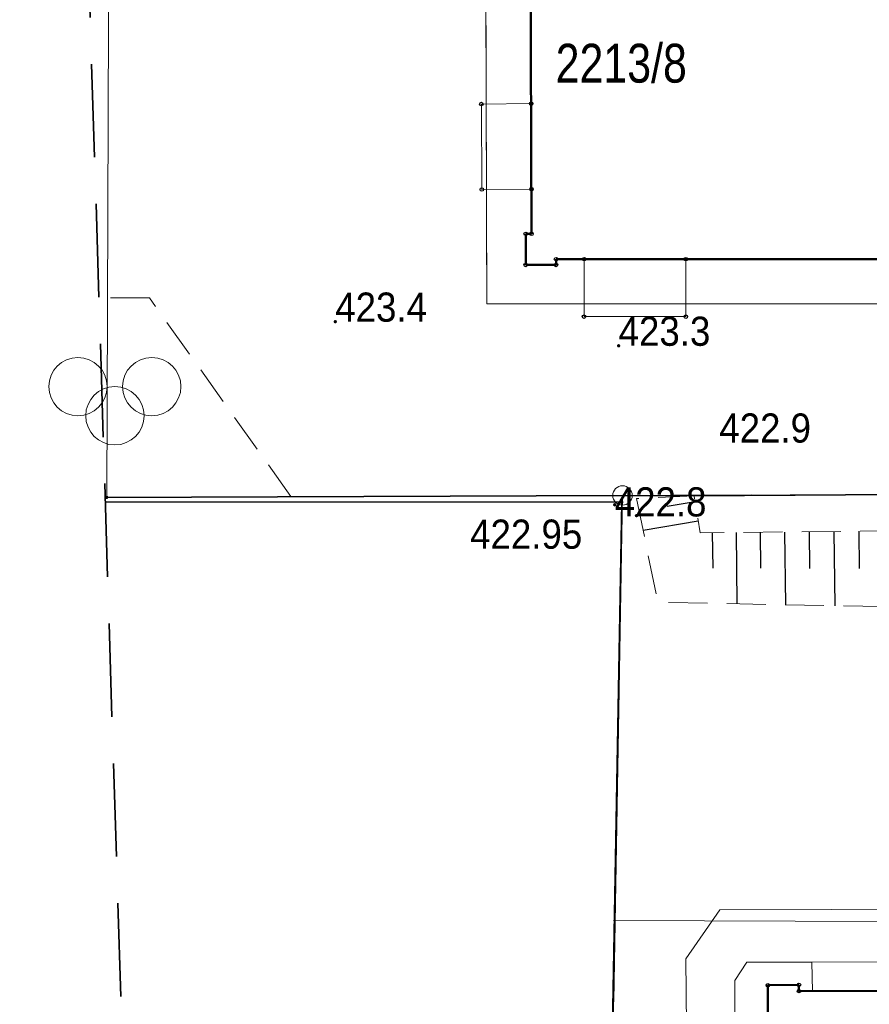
# Model space of a CAD drawing. Header units: metres. Extents: x 7417884 to 7418420, y 5565806 to 5566270.
# Tile 25 of 43: x 7418305 to 7418327, y 5565905 to 5565930. Entities that reach past the tile are written whole.
import ezdxf
from ezdxf.enums import TextEntityAlignment as Align

# ---------------------------------------------------------------- set-up
doc = ezdxf.new("R2010")
doc.units = ezdxf.units.M
for name, pattern in [('1.0_0.5', [1.5, 1, -0.5]), ('2', [0.9, 0.6, -0.3]), ('219-500', [0]), ('egkk-500', [0])]:
    doc.linetypes.add(name, pattern=pattern)
for name, color, linetype in [('000 Inne (niezydentyfikowane)', 7, 'Continuous'), ('202-punkt graniczny', 7, 'Continuous'), ('203-punkt graniczny', 7, 'Continuous'), ('211-numer działki ewidencyjnej', 7, 'Continuous'), ('217-kontur klasyfikacyjny', 7, 'Continuous'), ('218-kontur użytku gruntowego', 7, 'Continuous'), ('219-działka ewidencyjna', 7, 'Continuous'), ('312-budynek ewidencyjny', 7, 'Continuous'), ('inny rodzaj bloku', 7, 'Continuous'), ('ogrodzenie trwałe', 7, 'Continuous'), ('pikieta naturalna', 7, 'Continuous'), ('pikieta naturalna-Atr2', 7, 'Continuous'), ('pikieta sztuczna', 7, 'Continuous'), ('pikieta sztuczna-Atr2', 7, 'Continuous'), ('plac gier i zabaw', 7, 'Continuous'), ('przewód kanalizacyjny', 7, 'Continuous'), ('przewód telekomunikacyjny podziemny', 7, 'Continuous'), ('przewód wodociągowy', 7, 'Continuous'), ('Punkt budynku', 7, 'Continuous'), ('skarpa nieumocniona', 7, 'Continuous'), ('Zakres', 7, 'Continuous')]:
    doc.layers.add(name, color=color, linetype=linetype)
doc.styles.get("Standard").update_dxf_attribs({"font": 'arial.ttf'})
doc.linetypes.add('902-500', pattern='A,3.75,0,[1,ksztalty.shx,S=0.5,R=0,X=0,Y=0],3.75', length=7.5)

# ---------------------------------------------------------------- blocks, each defined once
blk = doc.blocks.new('PUNKTBUD')
at = {"color": 0}
blk.add_circle((0, 0), 0.045, dxfattribs=at)
blk = doc.blocks.new('202')
at = {"color": 0, "linetype": 'Continuous', "lineweight": 0}
blk.add_circle((0, 0), 0.25, dxfattribs=at)
blk = doc.blocks.new('203')
at = {"linetype": 'Continuous', "lineweight": 0}
h = blk.add_hatch(color=0, dxfattribs=at)
edge = h.paths.add_edge_path()
edge.add_arc((0, 0), 0.045, 0, 360)
blk = doc.blocks.new('BS04')
at = {"color": 0, "linetype": 'Continuous', "lineweight": 13}
for centre in [(-0.95, 0.75), (0.95, 0.75), (0, 0)]:
    blk.add_circle(centre, 0.75, dxfattribs=at)
blk = doc.blocks.new('PW01')
at = {"linetype": 'Continuous', "lineweight": 13}
h = blk.add_hatch(color=0, dxfattribs=at)
edge = h.paths.add_edge_path()
edge.add_arc((0, 0), 0.045, 0, 360)

msp = doc.modelspace()

# ---------------------------------------------------------------- linework, layer by layer
at = {"layer": '000 Inne (niezydentyfikowane)', "color": 7, "linetype": 'Continuous', "lineweight": 25, "flags": 128}
for points in [[(7418322.3, 5565917.83), (7418321.58, 5565917.71)], [(7418322.38, 5565917.33), (7418320.96, 5565917.09)], [(7418322.74, 5565917.03), (7418322.75, 5565916.12)], [(7418323.35, 5565917.04), (7418323.37, 5565915.2)], [(7418323.97, 5565917.04), (7418323.98, 5565916.12)], [(7418324.6, 5565917.05), (7418324.62, 5565915.18)], [(7418325.23, 5565917.06), (7418325.24, 5565916.11)], [(7418325.87, 5565917.06), (7418325.89, 5565915.15)], [(7418326.51, 5565917.07), (7418326.52, 5565916.11)]]:
    msp.add_lwpolyline(points, dxfattribs=at)
at = {"layer": '217-kontur klasyfikacyjny', "color": 92, "linetype": 'egkk-500', "lineweight": 18, "flags": 128}
for points in [[(7418316.94, 5565922.92), (7418316.9, 5565936.08)], [(7418332.67, 5565922.92), (7418316.94, 5565922.92)], [(7418319.52, 5565865.99), (7418320.43, 5565917.99)], [(7418320.43, 5565917.99), (7418335.74, 5565918.05)]]:
    msp.add_lwpolyline(points, dxfattribs=at)
at = {"layer": '218-kontur użytku gruntowego', "color": 3, "linetype": '1.0_0.5', "lineweight": 18, "ltscale": 2, "flags": 128}
for points in [[(7418316.9, 5565936.08), (7418316.94, 5565922.92)], [(7418316.94, 5565922.92), (7418316.9, 5565936.08)], [(7418316.94, 5565922.92), (7418332.67, 5565922.92)], [(7418332.67, 5565922.92), (7418316.94, 5565922.92)], [(7418320.43, 5565917.99), (7418319.52, 5565865.99)], [(7418319.52, 5565865.99), (7418320.43, 5565917.99)], [(7418335.74, 5565918.05), (7418320.43, 5565917.99)], [(7418320.43, 5565917.99), (7418335.74, 5565918.05)]]:
    msp.add_lwpolyline(points, dxfattribs=at)
at = {"layer": '219-działka ewidencyjna', "color": 7, "linetype": '219-500', "lineweight": 18, "flags": 128}
for points in [[(7418307.16, 5565917.94), (7418307.25, 5565942.45)], [(7418320.43, 5565917.99), (7418307.16, 5565917.94)], [(7418320.43, 5565917.99), (7418319.52, 5565865.99)], [(7418320.43, 5565917.99), (7418335.74, 5565918.05)]]:
    msp.add_lwpolyline(points, dxfattribs=at)
at = {"layer": '219-działka ewidencyjna', "color": 7, "linetype": '219-500', "lineweight": 18}
msp.add_lwpolyline([(7418307.12, 5565917.94), (7418307.16, 5565917.94)], dxfattribs=at)
at = {"layer": '312-budynek ewidencyjny', "color": 7, "linetype": 'Continuous', "lineweight": 50, "flags": 128}
for points in [[(7418318.09, 5565924.72), (7418318.06, 5565931.86)], [(7418317.94, 5565923.92), (7418317.94, 5565924.72)], [(7418317.94, 5565924.72), (7418318.09, 5565924.72)], [(7418333.82, 5565924.07), (7418318.72, 5565924.07)], [(7418318.72, 5565924.07), (7418318.72, 5565923.92)], [(7418318.72, 5565923.92), (7418317.94, 5565923.92)], [(7418324.17, 5565905.39), (7418324.97, 5565905.4)], [(7418324.17, 5565904.59), (7418324.17, 5565905.39)], [(7418324.97, 5565905.4), (7418324.97, 5565905.24)], [(7418324.97, 5565905.24), (7418337.5, 5565905.29)]]:
    msp.add_lwpolyline(points, dxfattribs=at)
at = {"layer": 'inny rodzaj bloku', "color": 7, "linetype": 'Continuous', "lineweight": 18, "flags": 128}
for points in [[(7418318.08, 5565928.07), (7418316.8, 5565928.06), (7418316.81, 5565925.86), (7418318.09, 5565925.87)], [(7418319.44, 5565924.07), (7418319.44, 5565922.59), (7418322.06, 5565922.59), (7418322.06, 5565924.07)]]:
    msp.add_lwpolyline(points, close=True, dxfattribs=at)
at = {"layer": 'ogrodzenie trwałe', "color": 7, "linetype": '902-500', "lineweight": 35}
for points in [[(7418307.12, 5565917.939), (7418320.43, 5565917.99), (7418322.27, 5565917.98), (7418335.25, 5565918.07), (7418343.85, 5565918.13), (7418353.65, 5565918.2)], [(7418307.124, 5565917.826), (7418320.41, 5565917.82)]]:
    msp.add_lwpolyline(points, dxfattribs=at)
at = {"layer": 'ogrodzenie trwałe', "color": 7, "linetype": '902-500', "lineweight": 35, "flags": 128}
msp.add_lwpolyline([(7418314.5, 5565869.38), (7418319.56, 5565869.13), (7418319.94, 5565888.9), (7418320.18, 5565904.81), (7418320.41, 5565917.82)], dxfattribs=at)
at = {"layer": 'plac gier i zabaw', "color": 7, "linetype": '1.0_0.5', "lineweight": 18}
msp.add_lwpolyline([(7418307.12, 5565917.945), (7418311.9, 5565917.96), (7418308.26, 5565923.07), (7418306.96, 5565923.07)], dxfattribs=at)
at = {"layer": 'przewód kanalizacyjny', "color": 34, "linetype": 'Continuous', "lineweight": 18, "flags": 128}
for points in [[(7418325.3, 5565905.98), (7418323.63, 5565905.98), (7418323.32, 5565905.51), (7418323.27, 5565894.95), (7418323.76, 5565894.45), (7418326.05, 5565894.45), (7418325.24, 5565896.76)], [(7418337.13, 5565905.99), (7418325.3, 5565905.98), (7418325.32, 5565905.24)]]:
    msp.add_lwpolyline(points, dxfattribs=at)
at = {"layer": 'przewód telekomunikacyjny podziemny', "color": 30, "linetype": 'Continuous', "lineweight": 18, "flags": 128}
msp.add_lwpolyline([(7418320.2, 5565907.06), (7418336.56, 5565907), (7418337.81, 5565907.69), (7418346.01, 5565907.74), (7418348.86, 5565906.63), (7418364.6, 5565906.77), (7418365.76, 5565907.37), (7418366.19, 5565907.33)], dxfattribs=at)
at = {"layer": 'przewód wodociągowy', "color": 5, "linetype": 'Continuous', "lineweight": 18, "flags": 128}
msp.add_lwpolyline([(7418322.37, 5565867.71), (7418322.39, 5565867.9), (7418322.38, 5565874.11), (7418322.06, 5565906.07), (7418322.93, 5565907.33), (7418340.21, 5565907.38), (7418340.21, 5565906.79)], dxfattribs=at)
at = {"layer": 'skarpa nieumocniona', "color": 7, "linetype": '1.0_0.5', "lineweight": 18, "flags": 128}
msp.add_lwpolyline([(7418320.79, 5565917.91), (7418321.34, 5565915.24), (7418333.58, 5565915.01), (7418345.37, 5565915.22), (7418355.8, 5565915.62), (7418364.17, 5565915.69), (7418364.13, 5565918.23), (7418362.53, 5565918.23), (7418362.36, 5565917.27), (7418353.92, 5565917.16), (7418344.02, 5565917.16), (7418334.94, 5565917.15), (7418322.43, 5565917.03), (7418322.27, 5565917.98)], close=True, dxfattribs=at)
msp.add_lwpolyline([(7418320.79, 5565917.91), (7418321.34, 5565915.24), (7418333.58, 5565915.01), (7418345.37, 5565915.22), (7418355.8, 5565915.62), (7418364.17, 5565915.69), (7418364.13, 5565918.23), (7418362.53, 5565918.23), (7418362.36, 5565917.27), (7418353.92, 5565917.16), (7418344.02, 5565917.16), (7418334.94, 5565917.15), (7418322.43, 5565917.03), (7418322.27, 5565917.98)], close=True, dxfattribs=at)
at = {"layer": 'Zakres', "color": 5, "linetype": '2', "lineweight": 35, "ltscale": 4, "flags": 128}
msp.add_lwpolyline([(7417885.72, 5566102.9), (7418148.19, 5566033.76), (7418303.95, 5566019.62), (7418308.97, 5565858.6), (7418310.47, 5565827.917), (7418402.779, 5565828.688), (7418418.97, 5565829.266), (7418398.66, 5566106.08), (7418342.22, 5566106.08), (7418321.76, 5566106.08), (7418301.3, 5566104.66), (7418135.84, 5566120.54), (7418007.43, 5566263.06), (7417967.57, 5566263.77), (7417884.31, 5566264.47)], close=True, dxfattribs=at)

# ---------------------------------------------------------------- block references
at = {"layer": '202-punkt graniczny', "color": 7, "linetype": 'Continuous', "lineweight": 18}
msp.add_blockref('202', (7418320.43, 5565917.99), dxfattribs=at)
at = {"layer": '203-punkt graniczny', "color": 7, "linetype": 'Continuous', "lineweight": 18}
msp.add_blockref('203', (7418307.16, 5565917.94), dxfattribs=at)
at = {"layer": 'pikieta naturalna', "color": 7, "linetype": 'Continuous', "lineweight": 13}
for p in [(7418313.04, 5565922.46), (7418320.33, 5565921.84), (7418320.23, 5565917.75), (7418320.79, 5565917.47)]:
    msp.add_blockref('PW01', p, dxfattribs=at)
at = {"layer": 'pikieta sztuczna', "color": 7, "linetype": 'Continuous', "lineweight": 13}
msp.add_blockref('PW01', (7418320.41, 5565917.82), dxfattribs=at)
at = {"layer": 'plac gier i zabaw', "color": 7, "linetype": 'Continuous', "lineweight": 18}
msp.add_blockref('BS04', (7418307.37, 5565920.04), dxfattribs=at)
at = {"layer": 'Punkt budynku', "color": 5, "linetype": 'Continuous', "lineweight": 18}
for p in [(7418316.8, 5565928.06), (7418318.08, 5565928.07), (7418316.81, 5565925.86), (7418318.09, 5565925.87), (7418317.94, 5565924.72), (7418318.09, 5565924.72), (7418318.72, 5565924.07), (7418319.44, 5565924.07), (7418322.06, 5565924.07), (7418317.94, 5565923.92), (7418318.72, 5565923.92), (7418319.44, 5565922.59), (7418322.06, 5565922.59), (7418324.17, 5565905.39), (7418324.97, 5565905.4), (7418324.97, 5565905.24)]:
    msp.add_blockref('PUNKTBUD', p, dxfattribs=at)

# ---------------------------------------------------------------- texts
at = {"layer": '211-numer działki ewidencyjnej', "color": 7, "linetype": 'Continuous', "lineweight": 18, "width": 0.79}
msp.add_text('2213/8', height=1, dxfattribs=at).set_placement((7418318.71, 5565929.61), align=Align.TOP_LEFT)
at = {"layer": 'pikieta naturalna-Atr2', "color": 7, "width": 0.9}
for s, p in [('423.4', (7418313.04, 5565922.46)), ('423.3', (7418320.33, 5565921.84)), ('422.9', (7418322.92, 5565919.35)), ('422.8', (7418320.23, 5565917.45))]:
    msp.add_text(s, height=0.75, dxfattribs=at).set_placement(p)
at = {"layer": 'pikieta sztuczna-Atr2', "color": 7, "width": 0.9}
msp.add_text('422.95', height=0.75, dxfattribs=at).set_placement((7418316.51, 5565917.37), align=Align.TOP_LEFT)

doc.saveas('drawing.dxf')
